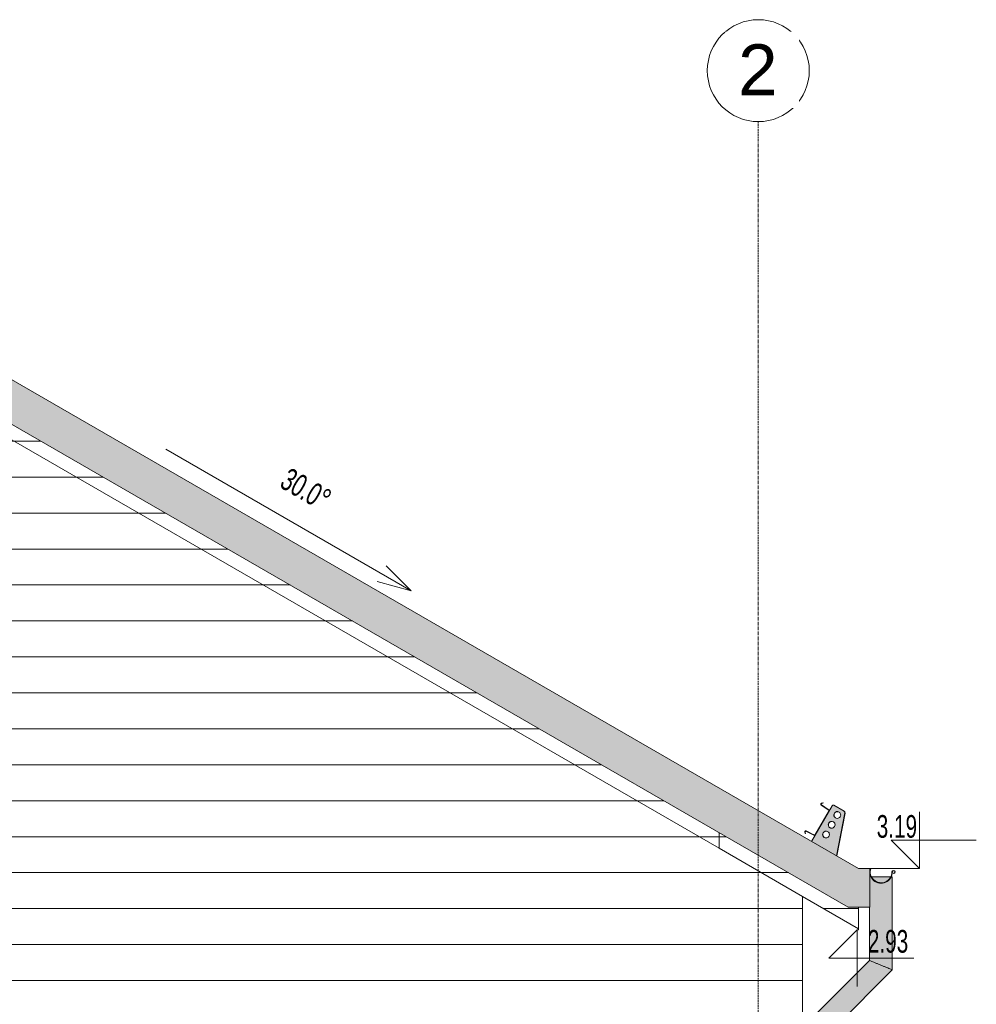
# Model space of a CAD drawing. Header units: centimetres. Extents: x 63249 to 70946, y -123 to 53714.
# Tile 12 of 58: x 65369 to 65791, y 259 to 694. Entities that reach past the tile are written whole.
import ezdxf

# ---------------------------------------------------------------- set-up
doc = ezdxf.new("R2010")
doc.units = ezdxf.units.CM
doc.linetypes.add('Linia siatki', pattern=[2.2225, 1.27, -0.3175, 0.3175, -0.3175])
for name, color, linetype, lineweight in [('A-DETL-THIN', 7, 'Continuous', 5), ('A-GENM', 7, 'Continuous', 5), ('A-ROOF', 7, 'Continuous', 5), ('A-ROOF-OTLN', 7, 'Continuous', 5), ('A-ROOF-PATT', 7, 'Continuous', 5), ('A-WALL', 7, 'Continuous', 5), ('A-WALL-PATT', 7, 'Continuous', 5), ('G-ANNO-DIMS', 7, 'Continuous', 5), ('P-PIPE', 7, 'Continuous', 5), ('S-GRID', 7, 'Continuous', 5), ('S-GRID-IDEN', 7, 'Continuous', 5)]:
    doc.layers.add(name, color=color, linetype=linetype, lineweight=lineweight)
doc.styles.add('Arial', font='arial.ttf', dxfattribs={"height": 22.5})
doc.styles.add('Arial Narrow', font='ARIALN.TTF', dxfattribs={"width": 0.8, "height": 10})
pattern_1 = [(0, (65110.82, 0), (0, 15.875), [])]

# ---------------------------------------------------------------- blocks, each defined once
blk = doc.blocks.new('Construction_Roof-Accessories_Lindab_KOTEGL - Construction_Roof-Accessories_Lindab_KOTEGL-9237828-Elewacja w osi B - Wschodnia')
at = {"layer": 'A-GENM', "color": 250, "true_color": 0x2a2a2a}
blk.add_arc((66345.56, 346.8), 0.5, 75.0041, 120.0016, dxfattribs=at)
blk.add_arc((66345.56, 346.8), 0.5, 75.0041, 120.0016, dxfattribs=at)
blk = doc.blocks.new('Construction_Roof-Accessories_Lindab_SNO_KOTEGL - Construction_Roof-Accessories_Lindab_SNO-9237829-Elewacja w osi B - Wschodnia')
at = {"layer": 'A-GENM'}
for p, q in [((66340.34, 348.14), (66340.98, 348.35)), ((66341.02, 348.24), (66340.37, 348.03)), ((66340.98, 348.35), (66341.02, 348.24)), ((66337.52, 334.12), (66343.73, 344.87)), ((66343.69, 345.03), (66340.22, 347.4)), ((66340.29, 347.5), (66343.75, 345.13)), ((66333.14, 334.76), (66332.99, 335.43)), ((66333.11, 335.45), (66333.26, 334.79)), ((66333.26, 334.79), (66333.14, 334.76)), ((66337.31, 333.97), (66333.53, 335.79)), ((66333.58, 335.9), (66337.37, 334.08))]:
    blk.add_line(p, q, dxfattribs=at)
for centre, radius, start, end in [((66340.46, 347.74), 0.42, 107.6381, 235.0988), ((66340.46, 347.74), 0.3, 107.6381, 235), ((66343.63, 344.93), 0.115, 330, 55.6378), ((66343.61, 344.93), 0.248, 330, 55.6378), ((66333.4, 335.52), 0.42, 64.9012, 192.3619), ((66333.4, 335.52), 0.3, 65, 192.3619), ((66337.41, 334.2), 0.248, 244.3622, 330), ((66337.42, 334.18), 0.115, 244.3622, 330)]:
    blk.add_arc(centre, radius, start, end, dxfattribs=at)
blk = doc.blocks.new('Construction_Roof-Accessories_Lindab_KOTEGL - Construction_Roof-Accessories_Lindab_KOTEGL-V2-Elewacja w osi B - Wschodnia')
at = {"layer": 'A-GENM', "true_color": 0x383e42}
h = blk.add_hatch(color=250, dxfattribs=at)
h.paths.add_polyline_path([(66347.11, 324.87), (66350.79, 344.05), (66350.68, 344.33), (66350.66, 344.3), (66350.74, 344.02), (66350.69, 343.69), (66347.04, 324.91)])
h.paths.add_polyline_path([(66341.64, 333.02), (66341.29, 333.35), (66341.06, 333.75), (66340.99, 333.98), (66340.95, 334.33), (66341.07, 334.84), (66341.21, 335.11), (66341.6, 335.5), (66341.85, 335.64), (66342.23, 335.75), (66342.66, 335.75), (66342.89, 335.71), (66342.6, 335.79), (66342.44, 335.81), (66341.93, 335.73), (66341.51, 335.52), (66341.24, 335.27), (66341.05, 334.98), (66340.92, 334.59), (66340.89, 334.29), (66340.99, 333.8), (66341.18, 333.45), (66341.35, 333.24), (66341.59, 333.04)])
h.paths.add_polyline_path([(66344.14, 337.35), (66343.79, 337.68), (66343.56, 338.08), (66343.48, 338.4), (66343.49, 338.86), (66343.61, 339.25), (66343.71, 339.44), (66344.03, 339.77), (66344.35, 339.97), (66344.61, 340.07), (66344.18, 339.97), (66343.86, 339.74), (66343.61, 339.44), (66343.42, 338.87), (66343.4, 338.56), (66343.5, 338.12), (66343.68, 337.78), (66343.86, 337.57), (66344.11, 337.36)])
h.paths.add_polyline_path([(66345.7, 339.9), (66345.57, 339.97), (66345.17, 340.11), (66345.32, 340.05), (66345.55, 339.97), (66345.68, 339.91)])
h.paths.add_polyline_path([(66346.63, 341.68), (66346.29, 342.01), (66346.06, 342.41), (66345.98, 342.64), (66345.98, 343.19), (66346.03, 343.41), (66346.25, 343.82), (66346.57, 344.13), (66346.85, 344.3), (66347.23, 344.41), (66347.71, 344.4), (66347.89, 344.37), (66347.66, 344.44), (66347.43, 344.47), (66346.87, 344.37), (66346.66, 344.29), (66346.33, 344.03), (66346.09, 343.73), (66345.94, 343.37), (66345.9, 342.89), (66345.99, 342.46), (66346.13, 342.18), (66346.35, 341.9), (66346.6, 341.7)])
at = {"layer": 'A-GENM', "color": 250, "true_color": 0x2a2a2a}
for p, q in [((66347.11, 324.87), (66350.79, 343.81)), ((66350.45, 344.55), (66350.39, 344.59))]:
    blk.add_line(p, q, dxfattribs=at)
for centre, radius, start, end in [((66347.45, 342.94), 1.5, 59.8829, 236.9575), ((66350.1, 343.95), 0.701, 31.603, 60.0049), ((66350.1, 343.95), 0.701, 349, 60.0049), ((66344.95, 338.61), 1.5, 59.8829, 236.9575), ((66342.45, 334.28), 1.5, 59.8829, 236.9575)]:
    blk.add_arc(centre, radius, start, end, dxfattribs=at)
blk = doc.blocks.new('Construction_Roof-Accessories_Lindab_KOTEGL - Construction_Roof-Accessories_Lindab_KOTEGL-V3-Elewacja w osi B - Wschodnia')
at = {"layer": 'A-GENM', "color": 250, "true_color": 0x2a2a2a}
blk.add_arc((66350.1, 343.95), 0.701, 31.603, 60.0049, dxfattribs=at)
blk.add_arc((66350.1, 343.95), 0.701, 31.603, 60.0049, dxfattribs=at)
blk = doc.blocks.new('Construction_Roof-Accessories_Lindab_SNO_KOTEGL - Construction_Roof-Accessories_Lindab_SNO-V4-Elewacja w osi B - Wschodnia')
at = {"layer": 'A-GENM'}
for p, q in [((66340.4, 348.11), (66341.05, 348.31)), ((66341.09, 348.2), (66340.44, 347.99)), ((66341.05, 348.31), (66341.09, 348.2)), ((66337.58, 334.09), (66343.79, 344.84)), ((66343.76, 344.99), (66340.29, 347.36)), ((66340.36, 347.46), (66343.82, 345.1)), ((66333.2, 334.72), (66333.06, 335.39)), ((66333.18, 335.41), (66333.32, 334.75)), ((66333.32, 334.75), (66333.2, 334.72)), ((66337.37, 333.94), (66333.6, 335.75)), ((66333.65, 335.86), (66337.43, 334.04))]:
    blk.add_line(p, q, dxfattribs=at)
for centre, radius, start, end in [((66340.53, 347.71), 0.42, 107.6381, 235.0988), ((66340.53, 347.71), 0.3, 107.6381, 235), ((66343.69, 344.89), 0.115, 330, 55.6378), ((66343.68, 344.89), 0.248, 15.3839, 55.6378), ((66333.47, 335.48), 0.42, 64.9012, 192.3619), ((66333.47, 335.48), 0.3, 65, 192.3619), ((66337.48, 334.16), 0.248, 244.3622, 284.6161), ((66337.48, 334.14), 0.115, 244.3622, 330)]:
    blk.add_arc(centre, radius, start, end, dxfattribs=at)
blk = doc.blocks.new('Construction_Roof-Accessories_Lindab_KOTEGL - Construction_Roof-Accessories_Lindab_KOTEGL-V5-Elewacja w osi B - Wschodnia')
at = {"layer": 'A-GENM', "color": 250, "true_color": 0x2a2a2a}
for centre, radius, start, end in [((66345.56, 346.8), 0.5, 75.0041, 120.0016), ((66345.56, 346.8), 0.5, 75.0041, 120.0016), ((66350.04, 343.99), 0.701, 31.603, 60.0049), ((66350.04, 343.99), 0.701, 31.603, 60.0049)]:
    blk.add_arc(centre, radius, start, end, dxfattribs=at)
blk = doc.blocks.new('Construction_Roof-Accessories_Lindab_KOTEGL - Construction_Roof-Accessories_Lindab_KOTEGL-V8-Elewacja w osi B - Wschodnia')
at = {"layer": 'A-GENM', "true_color": 0x383e42}
h = blk.add_hatch(color=250, dxfattribs=at)
h.paths.add_polyline_path([(66347.04, 324.91), (66350.72, 344.09), (66350.63, 344.35), (66350.39, 344.59), (66345.81, 347.24), (66345.26, 347.2), (66345.12, 347.05), (66336.01, 331.28), (66343.92, 326.71)])
h.paths.add_polyline_path([(66342.33, 332.82), (66341.95, 332.88), (66341.59, 333.04), (66341.29, 333.29), (66341.06, 333.61), (66340.92, 333.98), (66340.89, 334.37), (66340.95, 334.75), (66341.24, 335.27), (66341.39, 335.43), (66341.68, 335.64), (66342.13, 335.78), (66342.61, 335.79), (66342.82, 335.75), (66343.18, 335.59), (66343.53, 335.27), (66343.71, 335.02), (66343.85, 334.65), (66343.88, 334.26), (66343.82, 333.88), (66343.53, 333.36), (66343.41, 333.22), (66343.09, 332.99), (66342.61, 332.84)])
h.paths.add_polyline_path([(66344.84, 337.15), (66344.45, 337.21), (66344.09, 337.37), (66343.68, 337.78), (66343.5, 338.12), (66343.43, 338.31), (66343.42, 338.87), (66343.45, 339.08), (66343.71, 339.56), (66343.96, 339.81), (66344.22, 339.98), (66344.55, 340.11), (66344.94, 340.14), (66345.32, 340.08), (66345.68, 339.92), (66346.07, 339.54), (66346.27, 339.2), (66346.35, 338.98), (66346.37, 338.5), (66346.28, 338.12), (66346.16, 337.85), (66345.86, 337.51), (66345.59, 337.32), (66345.23, 337.18), (66344.86, 337.15)])
h.paths.add_polyline_path([(66347.33, 341.48), (66346.95, 341.54), (66346.59, 341.7), (66346.21, 342.06), (66346.06, 342.27), (66345.92, 342.64), (66345.91, 343.19), (66345.95, 343.42), (66346.15, 343.82), (66346.36, 344.07), (66346.87, 344.37), (66347.12, 344.44), (66347.43, 344.47), (66347.91, 344.37), (66348.18, 344.25), (66348.61, 343.82), (66348.71, 343.68), (66348.84, 343.31), (66348.88, 342.92), (66348.82, 342.54), (66348.66, 342.18), (66348.41, 341.88), (66348.09, 341.65), (66347.72, 341.51)])
at = {"layer": 'A-GENM', "color": 250, "true_color": 0x2a2a2a}
for p, q in [((66345.12, 347.05), (66336.01, 331.28)), ((66350.39, 344.59), (66345.81, 347.24)), ((66347.04, 324.91), (66350.72, 343.85))]:
    blk.add_line(p, q, dxfattribs=at)
for centre, radius, start, end in [((66345.56, 346.8), 0.5, 60.0049, 150), ((66345.56, 346.8), 0.5, 75.0041, 120.0016), ((66347.38, 342.98), 1.5, 58.04, 238.04), ((66347.38, 342.98), 1.5, 238.04, 58.04), ((66350.04, 343.99), 0.701, 31.603, 60.0049), ((66350.04, 343.99), 0.701, 349, 60.0049), ((66344.89, 338.65), 1.5, 58.04, 238.04), ((66344.89, 338.65), 1.5, 238.04, 58.04), ((66342.39, 334.32), 1.5, 58.04, 238.04), ((66342.39, 334.32), 1.5, 238.04, 58.04)]:
    blk.add_arc(centre, radius, start, end, dxfattribs=at)
blk = doc.blocks.new('Construction_Roof-Accessories_Lindab_SNO_KOTEGL - Construction_Roof-Accessories_Lindab_SNO-V9-Elewacja w osi B - Wschodnia')
at = {"layer": 'A-GENM'}
for p, q in [((66340.34, 348.14), (66340.98, 348.35)), ((66341.02, 348.24), (66340.37, 348.03)), ((66340.98, 348.35), (66341.02, 348.24)), ((66337.52, 334.12), (66343.73, 344.87)), ((66343.82, 344.8), (66337.63, 334.07)), ((66343.69, 345.03), (66340.22, 347.4)), ((66340.29, 347.5), (66343.75, 345.13)), ((66333.14, 334.76), (66332.99, 335.43)), ((66333.11, 335.45), (66333.26, 334.79)), ((66333.26, 334.79), (66333.14, 334.76)), ((66337.31, 333.97), (66333.53, 335.79)), ((66333.58, 335.9), (66337.37, 334.08))]:
    blk.add_line(p, q, dxfattribs=at)
for centre, radius, start, end in [((66340.46, 347.74), 0.42, 107.6381, 235.0988), ((66340.46, 347.74), 0.3, 107.6381, 235), ((66343.63, 344.93), 0.115, 330, 55.6378), ((66343.61, 344.93), 0.248, 330, 55.6378), ((66333.4, 335.52), 0.42, 64.9012, 192.3619), ((66333.4, 335.52), 0.3, 65, 192.3619), ((66337.41, 334.2), 0.248, 244.3622, 330), ((66337.42, 334.18), 0.115, 244.3622, 330)]:
    blk.add_arc(centre, radius, start, end, dxfattribs=at)
blk = doc.blocks.new('ARu Rura spustowa okrągła ___FK_04_0 - Na ziemię _φ10_-9233713-Elewacja w osi B - Wschodnia')
at = {"layer": 'P-PIPE', "true_color": 0x383e42}
h = blk.add_hatch(color=250, dxfattribs=at)
h.paths.add_polyline_path([(66371.61, 274.6), (66371.56, 315.67), (66371.19, 315.67), (66371.11, 315.47), (66370.25, 314.33), (66369.35, 313.6), (66368.29, 313.1), (66367.13, 312.85), (66365.95, 312.89), (66364.77, 313.22), (66363.7, 313.83), (66362.72, 314.84), (66362.17, 315.67), (66361.71, 315.67), (66361.71, 302.33), (66361.61, 302.33), (66361.61, 278.75), (66371.44, 274.68)])
h.paths.add_polyline_path([(66367.13, 313.04), (66368.38, 313.33), (66369.47, 313.92), (66370.25, 314.59), (66370.99, 315.67), (66362.44, 315.67), (66363.1, 314.69), (66363.79, 314.01), (66364.81, 313.41), (66365.95, 313.08), (66366.61, 313.06)])
for points in [[(66343.06, 246.06), (66371.61, 274.6), (66361.61, 278.75), (66333.06, 250.2), (66342.89, 246.13)], [(66333.06, 12.28), (66343.06, 19.64), (66343.06, 246.06), (66333.06, 250.2), (66333.06, 181.29), (66333.06, 12.41)], [(66352.57, 6.19), (66355.5, 15.75), (66343.06, 19.64), (66333.06, 12.28), (66352.05, 6.35)]]:
    blk.add_hatch(color=250, dxfattribs=at).paths.add_polyline_path(points)
at = {"layer": 'P-PIPE'}
for p, q in [((66362.19, 315.67), (66361.67, 315.67)), ((66370.94, 315.67), (66362.42, 315.67)), ((66371.61, 315.67), (66371.23, 315.67)), ((66371.61, 274.6), (66371.61, 315.67)), ((66361.61, 302.33), (66361.61, 278.75)), ((66361.61, 278.75), (66333.06, 250.2)), ((66343.06, 246.06), (66371.61, 274.6)), ((66333.06, 250.2), (66333.06, 12.28)), ((66343.06, 19.64), (66343.06, 246.06)), ((66355.55, 15.73), (66343.06, 19.64)), ((66352.57, 6.19), (66355.55, 15.73)), ((66333.06, 12.28), (66352.57, 6.19))]:
    blk.add_line(p, q, dxfattribs=at)
for points, knots in [([(66361.61, 278.75), (66361.61, 278.75), (66361.72, 278.7), (66362.23, 278.49), (66363.03, 278.16), (66363.9, 277.8), (66364.69, 277.47), (66365.31, 277.21), (66365.95, 276.95), (66366.61, 276.68), (66367.26, 276.4), (66367.91, 276.14), (66368.53, 275.88), (66369.31, 275.56), (66370.18, 275.19), (66370.99, 274.86), (66371.49, 274.65), (66371.61, 274.61), (66371.61, 274.6)], [0, 0, 0, 0, 0.083333, 0.166667, 0.25, 0.333333, 0.375, 0.416667, 0.458333, 0.5, 0.541667, 0.583333, 0.625, 0.666667, 0.75, 0.833333, 0.916667, 1, 1, 1, 1]), ([(66333.06, 250.2), (66333.06, 250.2), (66333.18, 250.15), (66333.68, 249.94), (66334.49, 249.61), (66335.36, 249.25), (66336.14, 248.93), (66336.76, 248.67), (66337.41, 248.4), (66338.06, 248.13), (66338.72, 247.86), (66339.36, 247.59), (66339.98, 247.34), (66340.77, 247.01), (66341.64, 246.65), (66342.44, 246.32), (66342.95, 246.11), (66343.06, 246.06), (66343.06, 246.06)], [0, 0, 0, 0, 0.083333, 0.166667, 0.25, 0.333333, 0.375, 0.416667, 0.458333, 0.5, 0.541667, 0.583333, 0.625, 0.666667, 0.75, 0.833333, 0.916667, 1, 1, 1, 1]), ([(66333.06, 12.28), (66333.06, 12.29), (66333.18, 12.37), (66333.6, 12.68), (66334.08, 13.04), (66334.52, 13.35), (66335.01, 13.72), (66335.56, 14.12), (66336.14, 14.55), (66336.76, 15.01), (66337.41, 15.48), (66337.95, 15.88), (66338.39, 16.2), (66338.82, 16.52), (66339.25, 16.84), (66339.67, 17.14), (66340.08, 17.44), (66340.57, 17.8), (66341.11, 18.2), (66341.61, 18.57), (66342.04, 18.88), (66342.53, 19.24), (66342.95, 19.55), (66343.06, 19.63), (66343.06, 19.64)], [0, 0, 0, 0, 0.083333, 0.166667, 0.208333, 0.25, 0.291667, 0.333333, 0.375, 0.416667, 0.458333, 0.5, 0.520833, 0.541667, 0.583333, 0.604167, 0.625, 0.666667, 0.708333, 0.75, 0.791667, 0.833333, 0.916667, 1, 1, 1, 1])]:
    blk.add_open_spline(points, degree=3, knots=knots, dxfattribs=at)
blk = doc.blocks.new('Siatka - M_Symbol siatki - okrąg mniejszy-7853319-Elewacja w osi B - Wschodnia')
at = {"layer": 'S-GRID-IDEN'}
blk.add_circle((65527.61, -71.24), 22.5, dxfattribs=at)
blk = doc.blocks.new('Rzędne punktów - Znacznik rzędnej-817464-Elewacja w osi B - Wschodnia')
at = {"layer": 'G-ANNO-DIMS'}
for p, q in [((66368.92, 0), (66368.92, 25)), ((66356.42, 12.5), (66368.92, 0)), ((66356.42, 12.5), (66393.92, 12.5))]:
    blk.add_line(p, q, dxfattribs=at)

msp = doc.modelspace()

# ---------------------------------------------------------------- hatches: boundary and pattern name
at = {"layer": 'A-ROOF-OTLN', "true_color": 0x383e42}
msp.add_hatch(color=250, dxfattribs=at).paths.add_polyline_path([(65749.7, 312.85), (65750.9, 313.12), (65752, 313.66), (65752.93, 314.46), (65753.72, 315.67), (65754.08, 316.61), (65754.3, 318.08), (65754.49, 318.26), (65754.74, 318.33), (65754.99, 318.26), (65755.17, 318.08), (65755.24, 317.83), (65755.17, 317.58), (65754.99, 317.4), (65754.74, 317.33), (65754.74, 317.13), (65755.08, 317.23), (65755.34, 317.48), (65755.43, 317.83), (65755.34, 318.18), (65755.08, 318.43), (65754.74, 318.52), (65754.39, 318.43), (65754.13, 318.16), (65754.04, 317.83), (65753.89, 316.65), (65753.46, 315.55), (65752.64, 314.47), (65751.88, 313.82), (65750.82, 313.29), (65749.66, 313.04), (65748.48, 313.08), (65747.34, 313.41), (65746.32, 314.01), (65745.47, 314.84), (65744.81, 316.02), (65744.5, 317.1), (65744.47, 318.29), (65744.67, 319.33), (65744.47, 319.33), (65744.24, 318.12), (65744.34, 316.86), (65744.81, 315.56), (65745.35, 314.69), (65746.32, 313.78), (65747.34, 313.21), (65748.48, 312.89), (65749.66, 312.85)])
at = {"layer": 'A-ROOF-PATT', "true_color": 0xc7ae96}
for points in [[(65734.68, 302.33), (65739.24, 319.33), (65302.59, 571.43), (65302.59, 551.8), (65711.58, 315.67)], [(65744.24, 302.33), (65744.24, 319.33), (65739.24, 319.33), (65734.68, 302.33), (65739.24, 302.33)]]:
    msp.add_hatch(color=253, dxfattribs=at).paths.add_polyline_path(points)
at = {"layer": 'A-ROOF-PATT'}
h = msp.add_hatch(dxfattribs=at)
h.set_pattern_fill('FP_3', color=256, style=0, pattern_type=2)
h.set_pattern_definition(pattern_1)
h.paths.add_polyline_path([(65739.24, 292.77), (65739.24, 302.33), (65734.68, 302.33), (65674.72, 336.95), (65667.79, 334.02), (65734.77, 295.35)])
h.paths.add_polyline_path([(64865.94, 292.77), (64937.39, 334.02), (64930.46, 336.95), (64870.5, 302.33), (64865.94, 302.33), (64865.94, 295.35)])
h.paths.add_polyline_path([(65307.24, 542.19), (65304.02, 550.97), (65302.59, 551.8), (65301.16, 550.97), (65297.94, 542.19), (65302.59, 544.87)])
at = {"layer": 'A-WALL-PATT'}
h = msp.add_hatch(dxfattribs=at)
h.set_pattern_fill('FP_3', color=256, style=0, pattern_type=2)
h.set_pattern_definition(pattern_1)
h.paths.add_polyline_path([(65309.39, 25), (65677.79, 25), (65677.79, 328.25), (65667.79, 334.02), (65674.72, 336.95), (65304.02, 550.97), (65307.24, 542.19), (65302.59, 544.87), (65297.94, 542.19), (65301.16, 550.97), (64930.46, 336.95), (64937.39, 334.02), (64927.39, 328.25), (64927.39, 25), (65304.87, 25)])
h.paths.add_polyline_path([(65560.59, 101.14), (65422.59, 101.19), (65422.59, 105), (65421.59, 105), (65421.59, 230), (65561.59, 230), (65561.59, 105), (65560.59, 105), (65560.59, 101.14)])
h.paths.add_polyline_path([(65178.33, 101.14), (65044.59, 101.19), (65044.59, 105), (65043.59, 105), (65043.59, 230), (65183.59, 230), (65183.59, 105), (65182.59, 105), (65182.59, 101.14)])
h = msp.add_hatch(dxfattribs=at)
h.set_pattern_fill('FP_3', color=256, style=0, pattern_type=2)
h.set_pattern_definition(pattern_1)
h.paths.add_polyline_path([(65677.79, 25), (65714.59, 25), (65714.59, 307), (65677.79, 328.25), (65677.79, 44.43)])

# ---------------------------------------------------------------- linework, layer by layer
at = {"layer": 'A-DETL-THIN'}
msp.add_line((65677.79, 328.25), (65714.59, 307), dxfattribs=at)
at = {"layer": 'A-ROOF'}
for p, q in [((65302.59, 544.87), (65677.79, 328.25)), ((65714.59, 307), (65739.24, 292.77)), ((65739.24, 292.77), (65739.24, 302.33))]:
    msp.add_line(p, q, dxfattribs=at)
at = {"layer": 'A-ROOF-OTLN'}
for p, q in [((65739.24, 319.33), (65302.59, 571.43)), ((65734.68, 302.33), (65302.59, 551.8)), ((65744.24, 319.33), (65739.24, 319.33)), ((65744.24, 302.33), (65744.24, 319.33)), ((65744.67, 319.33), (65744.47, 319.33)), ((65754.74, 317.33), (65754.74, 317.13)), ((65744.24, 302.33), (65734.68, 302.33))]:
    msp.add_line(p, q, dxfattribs=at)
for centre, radius, start, end in [((65749.24, 317.83), 5, 162.5424, 360), ((65749.24, 317.83), 4.8, 161.8096, 0), ((65754.74, 317.83), 0.695, 270, 180), ((65754.74, 317.83), 0.5, 270, 180)]:
    msp.add_arc(centre, radius, start, end, dxfattribs=at)
at = {"layer": 'A-WALL'}
for p, q in [((65677.79, 328.25), (65677.79, 335.17)), ((65714.59, 307), (65714.59, 25))]:
    msp.add_line(p, q, dxfattribs=at)
at = {"layer": 'G-ANNO-DIMS'}
for p, q in [((65541.78, 441.99), (65530.8, 452.97)), ((65541.78, 441.99), (65526.78, 446.01)), ((65742.42, 319.33), (65766.25, 319.33)), ((65739.24, 292.26), (65738.71, 292.26)), ((65739.24, 292.77), (65739.24, 292.26))]:
    msp.add_line(p, q, dxfattribs=at)
at = {"layer": 'S-GRID', "color": 9, "linetype": 'Linia siatki', "true_color": 0xc0c0c0}
msp.add_line((65695.04, -48.74), (65695.04, 649.07), dxfattribs=at)

# ---------------------------------------------------------------- block references
at = {"layer": 'A-GENM'}
for name in ['Construction_Roof-Accessories_Lindab_SNO_KOTEGL - Construction_Roof-Accessories_Lindab_SNO-9237829-Elewacja w osi B - Wschodnia', 'Construction_Roof-Accessories_Lindab_SNO_KOTEGL - Construction_Roof-Accessories_Lindab_SNO-9237829-Elewacja w osi B - Wschodnia', 'Construction_Roof-Accessories_Lindab_SNO_KOTEGL - Construction_Roof-Accessories_Lindab_SNO-9237829-Elewacja w osi B - Wschodnia', 'Construction_Roof-Accessories_Lindab_SNO_KOTEGL - Construction_Roof-Accessories_Lindab_SNO-9237829-Elewacja w osi B - Wschodnia', 'Construction_Roof-Accessories_Lindab_SNO_KOTEGL - Construction_Roof-Accessories_Lindab_SNO-V9-Elewacja w osi B - Wschodnia', 'Construction_Roof-Accessories_Lindab_SNO_KOTEGL - Construction_Roof-Accessories_Lindab_SNO-V4-Elewacja w osi B - Wschodnia']:
    msp.add_blockref(name, (-617.47, 0), dxfattribs=at)
at = {"layer": 'A-GENM', "color": 250, "true_color": 0x2a2a2a}
for name in ['Construction_Roof-Accessories_Lindab_KOTEGL - Construction_Roof-Accessories_Lindab_KOTEGL-V8-Elewacja w osi B - Wschodnia', 'Construction_Roof-Accessories_Lindab_KOTEGL - Construction_Roof-Accessories_Lindab_KOTEGL-V2-Elewacja w osi B - Wschodnia', 'Construction_Roof-Accessories_Lindab_KOTEGL - Construction_Roof-Accessories_Lindab_KOTEGL-9237828-Elewacja w osi B - Wschodnia', 'Construction_Roof-Accessories_Lindab_KOTEGL - Construction_Roof-Accessories_Lindab_KOTEGL-9237828-Elewacja w osi B - Wschodnia', 'Construction_Roof-Accessories_Lindab_KOTEGL - Construction_Roof-Accessories_Lindab_KOTEGL-V5-Elewacja w osi B - Wschodnia', 'Construction_Roof-Accessories_Lindab_KOTEGL - Construction_Roof-Accessories_Lindab_KOTEGL-V5-Elewacja w osi B - Wschodnia', 'Construction_Roof-Accessories_Lindab_KOTEGL - Construction_Roof-Accessories_Lindab_KOTEGL-V5-Elewacja w osi B - Wschodnia', 'Construction_Roof-Accessories_Lindab_KOTEGL - Construction_Roof-Accessories_Lindab_KOTEGL-V5-Elewacja w osi B - Wschodnia', 'Construction_Roof-Accessories_Lindab_KOTEGL - Construction_Roof-Accessories_Lindab_KOTEGL-V5-Elewacja w osi B - Wschodnia', 'Construction_Roof-Accessories_Lindab_KOTEGL - Construction_Roof-Accessories_Lindab_KOTEGL-V3-Elewacja w osi B - Wschodnia']:
    msp.add_blockref(name, (-617.47, 0), dxfattribs=at)
at = {"layer": 'G-ANNO-DIMS'}
msp.add_blockref('Rzędne punktów - Znacznik rzędnej-817464-Elewacja w osi B - Wschodnia', (-602.67, 319.33), dxfattribs=at)
at = {"layer": 'G-ANNO-DIMS', "extrusion": (0, 0, -1), "rotation": 180}
msp.add_blockref('Rzędne punktów - Znacznik rzędnej-817464-Elewacja w osi B - Wschodnia', (630.21, 292.26), dxfattribs=at)
at = {"layer": 'P-PIPE'}
msp.add_blockref('ARu Rura spustowa okrągła ___FK_04_0 - Na ziemię _φ10_-9233713-Elewacja w osi B - Wschodnia', (-617.47, 0), dxfattribs=at)
at = {"layer": 'S-GRID-IDEN'}
msp.add_blockref('Siatka - M_Symbol siatki - okrąg mniejszy-7853319-Elewacja w osi B - Wschodnia', (167.43, 742.81), dxfattribs=at)

# ---------------------------------------------------------------- texts
at = {"layer": 'G-ANNO-DIMS', "char_height": 10, "width": 21.4907, "attachment_point": 1, "line_spacing_factor": 0.974696, "style": 'Arial Narrow'}
for s, insert in [('3.19', (65747.29, 342.92)), ('2.93', (65743.38, 292.2))]:
    msp.add_mtext(s, dxfattribs=dict(at, insert=insert))

# ---------------------------------------------------------------- next in the draw order: texts
at = {"layer": 'G-ANNO-DIMS', "insert": (65488.29, 496.65), "char_height": 10, "width": 26.7713, "attachment_point": 1, "rotation": 330, "line_spacing_factor": 0.974696, "style": 'Arial Narrow', "bg_fill": 3, "box_fill_scale": 1.25, "bg_fill_color": 256, "bg_fill_true_color": 13158600, "bg_fill_transparency": 0}
msp.add_mtext('30.0°', dxfattribs=at)
at = {"layer": 'S-GRID-IDEN', "insert": (65686.11, 683.2), "char_height": 22.5, "width": 21.2447, "attachment_point": 1, "style": 'Arial', "bg_fill": 3, "box_fill_scale": 1.25, "bg_fill_color": 256, "bg_fill_true_color": 13158600, "bg_fill_transparency": 0}
msp.add_mtext('\\fArial|b0|i0|c238|p34|;2', dxfattribs=at)

# ---------------------------------------------------------------- next in the draw order: linework, layer by layer
at = {"layer": 'G-ANNO-DIMS'}
msp.add_line((65433.53, 504.49), (65541.78, 441.99), dxfattribs=at)

doc.saveas('drawing.dxf')
